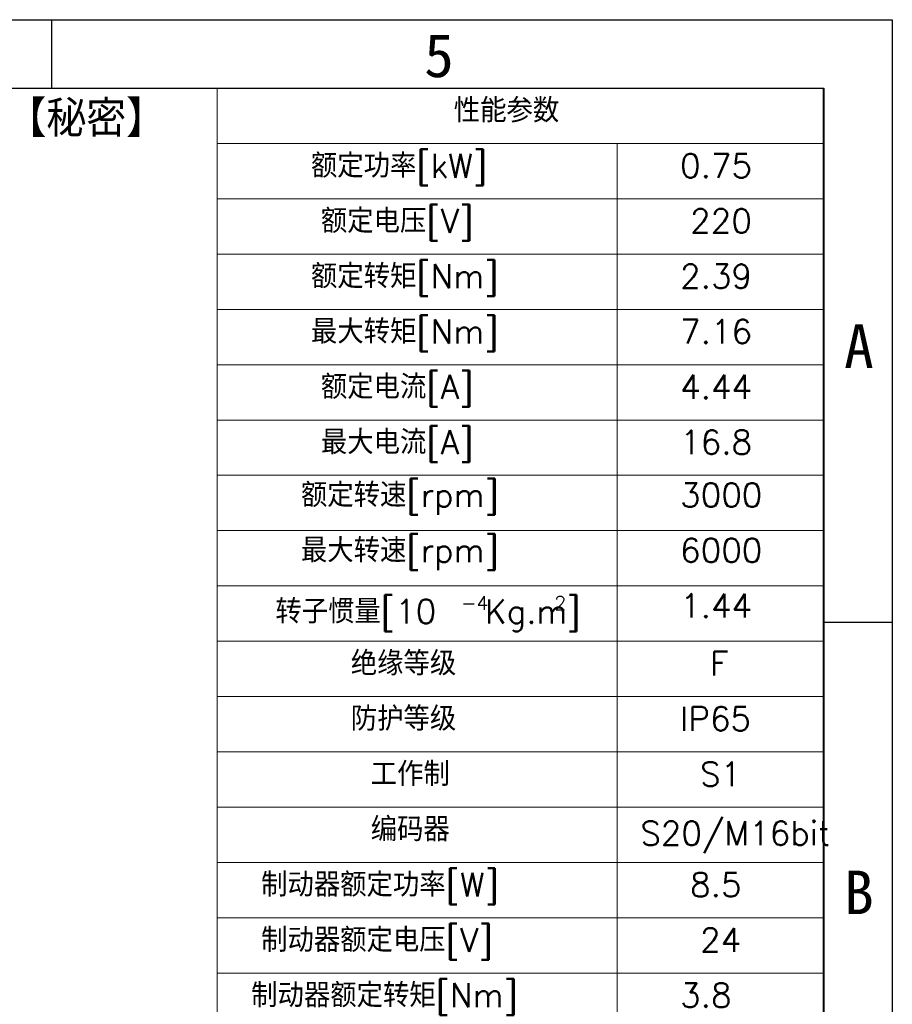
# Model space of a CAD drawing. Header units: millimetres. Extents: x 10 to 584, y 10 to 410.
# Tile 28 of 28: x 457 to 584, y 266 to 410. Entities that reach past the tile are written whole.
import ezdxf

# ---------------------------------------------------------------- set-up
doc = ezdxf.new("R2010")
doc.units = ezdxf.units.MM
doc.header["$LTSCALE"] = 2
doc.linetypes.add('SLD-实线', pattern=[0])
doc.layers.add('图框', color=7, linetype='SLD-实线')
doc.layers.add('粗实线层', color=7, linetype='SLD-实线', lineweight=25)
doc.styles.add('SLDTEXTSTYLE0', font='txt', dxfattribs={"bigfont": 'bigfont'})
doc.styles.add('SLDTEXTSTYLE1', font='txt')

# ---------------------------------------------------------------- blocks, each defined once
blk = doc.blocks.new('SW_TABLEANNOTATION_0')
at = {"color": 0, "linetype": 'SLD-实线', "lineweight": 18}
for p, q in [((3.91, 0), (3.91, -8.08)), ((3.91, 0), (62.32, 0)), ((62.32, 0), (92.39, 0)), ((92.39, 0), (92.39, -8.08))]:
    blk.add_line(p, q, dxfattribs=at)
at = {"color": 0, "linetype": 'Continuous', "lineweight": 0}
for p, q in [((3.91, -8.08), (3.91, -16.15)), ((3.91, -8.08), (62.32, -8.08)), ((62.32, -8.08), (62.32, -16.15)), ((62.32, -8.08), (92.39, -8.08)), ((92.39, -8.08), (92.39, -16.15)), ((3.91, -16.15), (3.91, -24.23)), ((3.91, -16.15), (62.32, -16.15)), ((62.32, -16.15), (62.32, -24.23)), ((62.32, -16.15), (92.39, -16.15)), ((92.39, -16.15), (92.39, -24.23)), ((3.91, -24.23), (3.91, -32.31)), ((3.91, -24.23), (62.32, -24.23)), ((62.32, -24.23), (62.32, -32.31)), ((62.32, -24.23), (92.39, -24.23)), ((92.39, -24.23), (92.39, -32.31)), ((3.91, -32.31), (3.91, -40.38)), ((3.91, -32.31), (62.32, -32.31)), ((62.32, -32.31), (62.32, -40.38)), ((62.32, -32.31), (92.39, -32.31)), ((92.39, -32.31), (92.39, -40.38)), ((3.91, -40.38), (3.91, -48.46)), ((3.91, -40.38), (62.32, -40.38)), ((62.32, -40.38), (62.32, -48.46)), ((62.32, -40.38), (92.39, -40.38)), ((92.39, -40.38), (92.39, -48.46)), ((3.91, -48.46), (3.91, -56.53)), ((3.91, -48.46), (62.32, -48.46)), ((62.32, -48.46), (62.32, -56.53)), ((62.32, -48.46), (92.39, -48.46)), ((92.39, -48.46), (92.39, -56.53)), ((3.91, -56.53), (3.91, -64.61)), ((3.91, -56.53), (62.32, -56.53)), ((62.32, -56.53), (62.32, -64.61)), ((62.32, -56.53), (92.39, -56.53)), ((92.39, -56.53), (92.39, -64.61)), ((3.91, -64.61), (3.91, -72.69)), ((3.91, -64.61), (62.32, -64.61)), ((62.32, -64.61), (62.32, -72.69)), ((62.32, -64.61), (92.39, -64.61)), ((92.39, -64.61), (92.39, -72.69)), ((3.91, -72.69), (3.91, -80.76)), ((3.91, -72.69), (62.32, -72.69)), ((62.32, -72.69), (62.32, -80.76)), ((62.32, -72.69), (92.39, -72.69)), ((92.39, -72.69), (92.39, -80.76)), ((3.91, -80.76), (3.91, -88.84)), ((3.91, -80.76), (62.32, -80.76)), ((62.32, -80.76), (62.32, -88.84)), ((62.32, -80.76), (92.39, -80.76)), ((92.39, -80.76), (92.39, -88.84)), ((3.91, -88.84), (3.91, -96.92)), ((3.91, -88.84), (62.32, -88.84)), ((62.32, -88.84), (62.32, -96.92)), ((62.32, -88.84), (92.39, -88.84)), ((92.39, -88.84), (92.39, -96.92)), ((3.91, -96.92), (3.91, -104.99)), ((3.91, -96.92), (62.32, -96.92)), ((62.32, -96.92), (62.32, -104.99)), ((62.32, -96.92), (92.39, -96.92)), ((92.39, -96.92), (92.39, -104.99)), ((3.91, -104.99), (3.91, -113.07)), ((3.91, -104.99), (62.32, -104.99)), ((62.32, -104.99), (62.32, -113.07)), ((62.32, -104.99), (92.39, -104.99)), ((92.39, -104.99), (92.39, -113.07)), ((3.91, -113.07), (3.91, -121.14)), ((3.91, -113.07), (62.32, -113.07)), ((62.32, -113.07), (62.32, -121.14)), ((62.32, -113.07), (92.39, -113.07)), ((92.39, -113.07), (92.39, -121.14)), ((3.91, -121.14), (3.91, -129.22)), ((3.91, -121.14), (62.32, -121.14)), ((62.32, -121.14), (62.32, -129.22)), ((62.32, -121.14), (92.39, -121.14)), ((92.39, -121.14), (92.39, -129.22)), ((3.91, -129.22), (3.91, -137.3)), ((3.91, -129.22), (62.32, -129.22)), ((62.32, -129.22), (62.32, -137.3)), ((62.32, -129.22), (92.39, -129.22)), ((92.39, -129.22), (92.39, -137.3)), ((3.91, -137.3), (62.32, -137.3)), ((62.32, -137.3), (92.39, -137.3))]:
    blk.add_line(p, q, dxfattribs=at)
at = {"color": 0, "linetype": 'Continuous', "lineweight": 0, "attachment_point": 1, "style": 'SLDTEXTSTYLE0'}
for s, insert, char_height in [('性能参数', (38.47, -1.49), 3.5), ('额定功率[kW]', (17.61, -9.57), 3.5), ('0.75', (71.53, -9.57), 3.5), ('额定电压[V]', (19.06, -17.64), 3.5), ('220', (72.99, -17.64), 3.5), ('额定转矩[Nm]', (17.61, -25.72), 3.5), ('2.39', (71.53, -25.72), 3.5), ('最大转矩[Nm]', (17.61, -33.8), 3.5), ('7.16', (71.53, -33.8), 3.5), ('额定电流[A]', (19.06, -41.87), 3.5), ('4.44', (71.53, -41.87), 3.5), ('最大电流[A]', (19.06, -49.95), 3.5), ('16.8', (71.53, -49.95), 3.5), ('额定转速[rpm]', (16.15, -57.66), 3.5), ('3000', (71.53, -57.66), 3.5), ('最大转速[rpm]', (16.15, -65.74), 3.5), ('6000', (71.53, -65.74), 3.5), ('转子惯量[10', (12.41, -74.66), 3.5), ('-4', (39.56, -74.18), 2), ('Kg.m', (43.05, -74.66), 3.5), ('2', (53.16, -74.18), 2), (']', (54.91, -74.66), 3.5), ('1.44', (71.53, -73.82), 3.5), ('绝缘等级', (23.43, -82.25), 3.5), ('F', (75.9, -82.25), 3.5), ('防护等级', (23.43, -90.33), 3.5), ('IP65', (71.53, -90.33), 3.5), ('工作制', (26.34, -98.41), 3.5), ('S1', (74.44, -98.41), 3.5), ('编码器', (26.34, -106.48), 3.5), ('S20/M16bit', (65.71, -107.06), 3.5), ('制动器额定功率[W]', (10.33, -114.56), 3.5), ('8.5', (72.99, -114.56), 3.5), ('制动器额定电压[V]', (10.33, -122.64), 3.5), ('24', (74.44, -122.64), 3.5), ('制动器额定转矩[Nm]', (8.88, -130.71), 3.5), ('3.8', (71.53, -130.71), 3.5)]:
    blk.add_mtext(s, dxfattribs=dict(at, insert=insert, char_height=char_height))

msp = doc.modelspace()

# ---------------------------------------------------------------- linework, layer by layer
at = {"layer": '图框'}
for p, q in [((10, 410), (584, 410)), ((461.2, 410), (461.2, 400)), ((584, 410), (584, 10)), ((10, 400), (574, 400)), ((574, 400), (574, 10)), ((574, 322), (584, 322))]:
    msp.add_line(p, q, dxfattribs=at)
at = {"layer": '粗实线层', "linetype": 'SLD-实线', "lineweight": 25}
for p, q in [((10, 400), (574, 400)), ((574, 400), (574, 10))]:
    msp.add_line(p, q, dxfattribs=at)

# ---------------------------------------------------------------- block references
at = {"color": 7, "linetype": 'Continuous', "lineweight": 0}
msp.add_blockref('SW_TABLEANNOTATION_0', (481.492717, 400), dxfattribs=at)

# ---------------------------------------------------------------- texts
at = {"color": 7, "linetype": 'Continuous', "lineweight": 0, "insert": (454.648533, 398.214527), "char_height": 5.2916667, "attachment_point": 1, "style": 'SLDTEXTSTYLE0'}
msp.add_mtext('【秘密】', dxfattribs=at)
at = {"layer": '图框', "char_height": 6.35, "attachment_point": 2, "style": 'SLDTEXTSTYLE1'}
for s, insert in [('5', (517.805821, 407.962213)), ('A', (579.124743, 365.489942)), ('B', (579.124743, 285.734976))]:
    msp.add_mtext(s, dxfattribs=dict(at, insert=insert))

doc.saveas('drawing.dxf')
